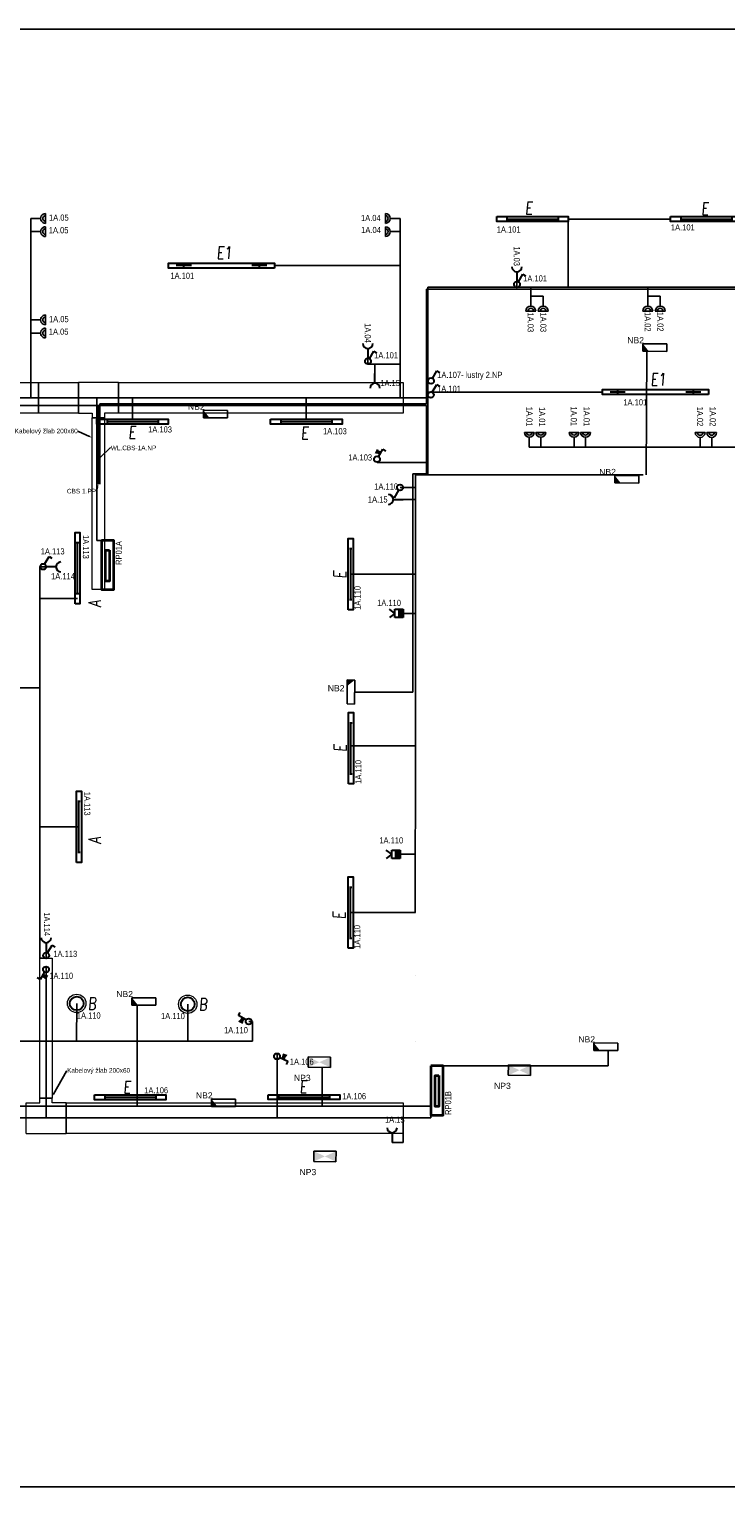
# Model space of a CAD drawing. Header units: millimetres. Extents: x 373037 to 682063, y 76092 to 274210.
# Tile 13 of 256: x 386352 to 397666, y 145492 to 169172. Entities that reach past the tile are written whole.
import ezdxf
from ezdxf import colors
from ezdxf.entities.mleader import LeaderData, LeaderLine
from ezdxf.enums import TextEntityAlignment as Align
from ezdxf.math import Vec2, Vec3

# ---------------------------------------------------------------- set-up
doc = ezdxf.new("R2010")
doc.units = ezdxf.units.MM
doc.header["$LTSCALE"] = 100
doc.layers.get('0').update_dxf_attribs({"linetype": 'CONTINUOUS'})
for name, color, linetype, lineweight in [('2DE_OBL', 97, 'CONTINUOUS', 30), ('2DE_OBL_L1', 91, 'CONTINUOUS', 30), ('CP_DETAL', 33, 'CONTINUOUS', 18), ('E_KABELOVY ŽLAB', 36, 'CONTINUOUS', 25), ('E_NOUZOVÉ+PP OSVĚTLENÍ', 60, 'CONTINUOUS', 25), ('E_ROZVADĚČE', 1, 'CONTINUOUS', 35), ('E_SVĚTLA POPIS', 130, 'CONTINUOUS', 30), ('E_VEDENÍ SILNOPROUD', 50, 'CONTINUOUS', 25), ('E_VEDENÍ_CBS', 214, 'CONTINUOUS', 25), ('E_VYPINACE', 170, 'CONTINUOUS', 30), ('E_ZÁSUVKY POPIS', 156, 'CONTINUOUS', 30), ('E_ZÁSUVKY-DVOJITE', 7, 'CONTINUOUS', 25), ('E_ZÁSUVKY.OST.+VYVODY', 11, 'CONTINUOUS', 30), ('E_ŽLABY', 40, 'CONTINUOUS', 15), ('U1 LIGHTING', 10, 'CONTINUOUS', 35)]:
    doc.layers.add(name, color=color, linetype=linetype, lineweight=lineweight)
for name, color, linetype in [('BEZPECNOSTNE SVETLA', 80, 'CONTINUOUS'), ('E_RÁM', 253, 'CONTINUOUS'), ('GC3_MEP_E_LV_SECURITY LIGHT', 80, 'CONTINUOUS'), ('PIKTOGRAMY', 210, 'CONTINUOUS'), ('ŽLAB', 7, 'CONTINUOUS')]:
    doc.layers.add(name, color=color, linetype=linetype)
doc.styles.add('ARIAL', font='arial.ttf')
doc.styles.add('CP_ATTR', font='ROMANS.SHX')
doc.styles.add('CS-ROMANS', font='romans.shx', dxfattribs={"width": 0.75, "oblique": 5})
doc.styles.get("Standard").update_dxf_attribs({"font": 'arial.ttf'})
doc.styles.add('V+P_01_B3_E_FP_001$0$BLOCK', font='romans.shx', dxfattribs={"width": 0.8})

# ---------------------------------------------------------------- blocks, each defined once
blk = doc.blocks.new('E')
at = {"layer": 'U1 LIGHTING', "style": 'CS-ROMANS', "oblique": 5, "width": 0.75}
blk.add_text('E', height=200, dxfattribs=at).set_placement((229480, 21709))
blk = doc.blocks.new('zasuvka_jednoducha')
at = {"color": 1, "lineweight": 30}
blk.add_line((19281, 12983), (19281, 13143), dxfattribs=at)
blk.add_arc((19281, 12903), 80, 0, 180, dxfattribs=at)
blk = doc.blocks.new('*U30')
at = {"color": 0, "linetype": 'ByBlock'}
for p, q in [((24, 249.57), (96, 374.28)), ((96, 374.28), (143.56, 346.82))]:
    blk.add_line(p, q, dxfattribs=at)
blk.add_circle((0, 208), 48, dxfattribs=at)
blk = doc.blocks.new('prepinas-svetel-jednoduchy')
at = {"layer": 'E_VYPINACE', "rotation": 89.99999999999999}
blk.add_blockref('*U30', (208, 2), dxfattribs=at)
blk = doc.blocks.new('*U24')
at = {"color": 0, "linetype": 'ByBlock'}
for p, q in [((24, 249.57), (96, 374.28)), ((96, 374.28), (143.56, 346.82))]:
    blk.add_line(p, q, dxfattribs=at)
blk.add_circle((0, 208), 48, dxfattribs=at)
blk = doc.blocks.new('tlacitko_prepinac_svetla')
at = {"layer": 'E_VYPINACE'}
for points in [[(16875, 8774), (16940, 8744)], [(16888, 8798), (16951, 8769)], [(16930, 8722), (16960, 8787)]]:
    blk.add_lwpolyline(points, dxfattribs=at)
at = {"layer": 'E_VYPINACE', "rotation": 180}
blk.add_blockref('*U24', (16937, 9090), dxfattribs=at)
blk = doc.blocks.new('*U32', base_point=(28429, 5840))
at = {"linetype": 'ByBlock'}
blk.add_hatch(color=0, dxfattribs=at).paths.add_polyline_path([(28362, 5840), (28497, 5840), (28497, 5772), (28362, 5772)])
at = {"color": 0, "linetype": 'ByBlock'}
for p, q in [((28429, 5907), (28362, 5997)), ((28429, 5907), (28497, 5997)), ((28362, 5907), (28497, 5907)), ((28362, 5772), (28362, 5907)), ((28362, 5840), (28497, 5840)), ((28497, 5772), (28362, 5772)), ((28497, 5907), (28497, 5772))]:
    blk.add_line(p, q, dxfattribs=at)
blk = doc.blocks.new('pohybove-cidlo-svetla')
at = {"layer": 'E_VYPINACE', "rotation": 180}
blk.add_blockref('*U32', (-1, 30), dxfattribs=at)
blk = doc.blocks.new('Rozvaděč')
at = {"layer": 'E_ROZVADĚČE'}
blk.add_lwpolyline([(2, 6), (802, 6), (802, 206), (2, 206), (2, 6)], dxfattribs=at)
blk.add_lwpolyline([(161, 134), (664, 134), (664, 73), (161, 73)], close=True, dxfattribs=at)
blk = doc.blocks.new('*U113')
for p, q in [((0, -250), (0, 250)), ((0, 250), (0, 250)), ((0, 250), (225, 250)), ((225, 325), (225, 325)), ((225, 325), (425, 325)), ((225, 250), (225, 325)), ((425, 325), (425, 325)), ((425, 250), (425, 325)), ((650, 250), (425, 250)), ((650, 250), (650, 250)), ((650, 250), (650, -250)), ((0, -250), (0, -250)), ((0, -250), (650, -250)), ((650, -250), (650, -250))]:
    blk.add_line(p, q)
at = {"style": 'CP_ATTR', "flags": 9}
for tag in ['NAME', 'PRODUCER', 'PRODUCT-TYPE', 'ARTICLE', 'FLOW', 'NUMBER', 'SYSTEM', 'FORM', 'SIZE', 'OTHER']:
    blk.add_attdef(tag, (0, 0), '', height=0.0001, dxfattribs=at)
blk = doc.blocks.new('*U114')
for p, q in [((0, -100), (0, 100)), ((0, 100), (2275, 100)), ((2275, 100), (2275, -100)), ((2275, -100), (0, -100))]:
    blk.add_line(p, q)
at = {"style": 'CP_ATTR', "flags": 9}
for tag in ['NAME', 'PRODUCER', 'PRODUCT-TYPE', 'ARTICLE', 'FLOW', 'NUMBER', 'SYSTEM', 'FORM', 'SIZE', 'OTHER']:
    blk.add_attdef(tag, (0, 0), '', height=0.0001, dxfattribs=at)
blk = doc.blocks.new('2DELLI009_CZ')
for p, q in [((-0.5, 0.1), (-0.5, -0.1)), ((-0.5, 0), (0.5, 0)), ((0.5, 0.1), (0.5, -0.1))]:
    blk.add_line(p, q)
blk.add_lwpolyline([(-0.7, 0.2), (0.7, 0.2), (0.7, -0.2), (-0.7, -0.2)], close=True)
at = {"linetype": 'ByBlock', "style": 'CP_ATTR', "flags": 9}
for tag, p in [('NAME', (-0.092, -0.018)), ('GROUP', (-0.092, -0.018)), ('NUMBER', (-0.092, -0.018)), ('PRODUCER', (-0.092, -0.018)), ('ARTICLE', (-0.092, -0.018)), ('CHARACTER', (-0.092, -0.018)), ('VOLTAGE', (-0.092, -0.019)), ('WEIGHT', (-0.092, -0.018)), ('OTHER', (-0.092, -0.018)), ('PRODUCT-TYPE', (-0.092, -0.019)), ('ORDER-NO', (-0.092, -0.019)), ('POWER', (-0.092, -0.019))]:
    blk.add_attdef(tag, text='', height=0.00005, dxfattribs=at).set_placement(p, align=Align.MIDDLE_LEFT)
blk = doc.blocks.new('*U91')
at = {"layer": 'E_NOUZOVÉ+PP OSVĚTLENÍ', "linetype": 'ByBlock'}
for p, q in [((-118, 196), (-122, -194)), ((2, 194), (-118, 196)), ((-2, -196), (2, 194)), ((-122, -194), (-2, -196))]:
    blk.add_line(p, q, dxfattribs=at)
at = {"layer": 'E_NOUZOVÉ+PP OSVĚTLENÍ'}
blk.add_solid([(2, 194), (-118, 196), (-119, 99)], dxfattribs=at)
at = {"layer": 'E_NOUZOVÉ+PP OSVĚTLENÍ', "style": 'ARIAL'}
blk.add_attdef('BEZ.SV', (52, -54), '', height=100, dxfattribs=at)
blk = doc.blocks.new('2DELPH010_CZ')
blk.add_ellipse((0, 0), major_axis=(-0.053, 0.053), ratio=1, start_param=3.926991, end_param=10.210176)
at = {"layer": 'CP_DETAL'}
blk.add_ellipse((0, 0), major_axis=(-0.0707, 0.0707), ratio=1, start_param=3.926991, end_param=10.210176, dxfattribs=at)
at = {"linetype": 'ByBlock', "style": 'CP_ATTR', "flags": 9}
for tag in ['NAME', 'GROUP', 'NUMBER', 'PRODUCER', 'ARTICLE', 'PRODUCT-TYPE', 'ORDER-NO', 'CHARACTER', 'POWER', 'VOLTAGE', 'WEIGHT', 'OTHER']:
    blk.add_attdef(tag, text='', height=0.00000005, dxfattribs=at).set_placement((0, 0), align=Align.MIDDLE_LEFT)
blk = doc.blocks.new('B')
at = {"layer": 'U1 LIGHTING', "style": 'CS-ROMANS', "oblique": 5, "width": 0.75}
blk.add_text('B', height=200, dxfattribs=at).set_placement((229480, 21709))
blk = doc.blocks.new('*U116')
for p, q in [((0, -250), (0, 250)), ((0, 250), (0, 250)), ((0, 250), (225, 250)), ((225, 325), (225, 325)), ((225, 325), (425, 325)), ((225, 250), (225, 325)), ((425, 325), (425, 325)), ((425, 250), (425, 325)), ((650, 250), (425, 250)), ((650, 250), (650, 250)), ((650, 250), (650, -250)), ((0, -250), (0, -250)), ((0, -250), (650, -250)), ((650, -250), (650, -250))]:
    blk.add_line(p, q)
at = {"style": 'CP_ATTR', "flags": 9}
for tag in ['NAME', 'PRODUCER', 'PRODUCT-TYPE', 'ARTICLE', 'FLOW', 'NUMBER', 'SYSTEM', 'FORM', 'SIZE', 'OTHER']:
    blk.add_attdef(tag, (0, 0), '', height=0.0001, dxfattribs=at)
blk = doc.blocks.new('*U117')
for p, q in [((0, -250), (0, 250)), ((0, 250), (7077, 250)), ((7077, 250), (7077, -250)), ((7077, -250), (0, -250))]:
    blk.add_line(p, q)
at = {"style": 'CP_ATTR', "flags": 9}
for tag in ['NAME', 'PRODUCER', 'PRODUCT-TYPE', 'ARTICLE', 'FLOW', 'NUMBER', 'SYSTEM', 'FORM', 'SIZE', 'OTHER']:
    blk.add_attdef(tag, (0, 0), '', height=0.0001, dxfattribs=at)
blk = doc.blocks.new('*U118')
for p, q in [((0, -250), (0, 250)), ((0, 250), (650, 250)), ((650, 250), (650, -250)), ((650, -250), (0, -250))]:
    blk.add_line(p, q)
at = {"linetype": 'ByBlock', "style": 'CP_ATTR', "flags": 9}
for tag in ['NAME', 'PRODUCER', 'PRODUCT-TYPE', 'ARTICLE', 'FLOW', 'NUMBER', 'SYSTEM', 'FORM', 'SIZE', 'OTHER']:
    blk.add_attdef(tag, (0, 0), '', height=0.0001, dxfattribs=at)
blk = doc.blocks.new('*U119')
for p, q in [((0, -100), (0, 100)), ((0, 100), (2790, 100)), ((2790, 100), (2790, -100)), ((2790, -100), (0, -100))]:
    blk.add_line(p, q)
at = {"linetype": 'ByBlock', "style": 'CP_ATTR', "flags": 9}
for tag in ['NAME', 'PRODUCER', 'PRODUCT-TYPE', 'ARTICLE', 'FLOW', 'NUMBER', 'SYSTEM', 'FORM', 'SIZE', 'OTHER']:
    blk.add_attdef(tag, (0, 0), '', height=0.0001, dxfattribs=at)
blk = doc.blocks.new('*U120')
for p, q in [((0, -250), (0, 250)), ((0, 250), (4625, 250)), ((4625, 250), (4625, -250)), ((4625, -250), (0, -250))]:
    blk.add_line(p, q)
at = {"style": 'CP_ATTR', "flags": 9}
for tag in ['NAME', 'PRODUCER', 'PRODUCT-TYPE', 'ARTICLE', 'FLOW', 'NUMBER', 'SYSTEM', 'FORM', 'SIZE', 'OTHER']:
    blk.add_attdef(tag, (0, 0), '', height=0.0001, dxfattribs=at)
blk = doc.blocks.new('*U121')
for p, q in [((0, -250), (0, 250)), ((0, 250), (5475, 250)), ((5475, 250), (5475, -250)), ((5475, -250), (0, -250))]:
    blk.add_line(p, q)
at = {"style": 'CP_ATTR', "flags": 9}
for tag in ['NAME', 'PRODUCER', 'PRODUCT-TYPE', 'ARTICLE', 'FLOW', 'NUMBER', 'SYSTEM', 'FORM', 'SIZE', 'OTHER']:
    blk.add_attdef(tag, (0, 0), '', height=0.0001, dxfattribs=at)
blk = doc.blocks.new('2DELLI018_CZ')
for p, q in [((-0.6, 0), (-0.4, 0)), ((-0.5, 0.1), (-0.5, -0.1)), ((0.4, 0), (0.6, 0)), ((0.5, 0.1), (0.5, -0.1))]:
    blk.add_line(p, q)
blk.add_lwpolyline([(-0.7, 0.2), (0.7, 0.2), (0.7, -0.2), (-0.7, -0.2)], close=True)
at = {"linetype": 'ByBlock', "style": 'CP_ATTR', "flags": 9}
for tag, p in [('NAME', (-0.092, -0.018)), ('GROUP', (-0.092, -0.018)), ('NUMBER', (-0.092, -0.018)), ('PRODUCER', (-0.092, -0.018)), ('ARTICLE', (-0.092, -0.018)), ('CHARACTER', (-0.092, -0.018)), ('VOLTAGE', (-0.092, -0.019)), ('WEIGHT', (-0.092, -0.018)), ('OTHER', (-0.092, -0.018)), ('PRODUCT-TYPE', (-0.092, -0.019)), ('ORDER-NO', (-0.092, -0.019)), ('POWER', (-0.092, -0.019))]:
    blk.add_attdef(tag, text='', height=0.00005, dxfattribs=at).set_placement(p, align=Align.MIDDLE_LEFT)
blk = doc.blocks.new('E1')
at = {"layer": 'U1 LIGHTING', "style": 'CS-ROMANS', "oblique": 5, "width": 0.75}
blk.add_text('E1', height=200, dxfattribs=at).set_placement((229480, 21709))
blk = doc.blocks.new('A$C3423193F')
at = {"color": 1, "linetype": 'ByBlock'}
for p, q in [((80, 240), (0, 240)), ((80, 240), (160, 240)), ((80, 160), (80, 0))]:
    blk.add_line(p, q, dxfattribs=at)
for radius in [80, 45.2]:
    blk.add_arc((80, 240), radius, 180, 0, dxfattribs=at)
blk = doc.blocks.new('*U89')
at = {"layer": 'E_NOUZOVÉ+PP OSVĚTLENÍ', "linetype": 'ByBlock'}
for p, q in [((135, 59), (-255, 61)), ((-255, 61), (-255, -59)), ((135, -61), (135, 59)), ((-255, -59), (135, -61))]:
    blk.add_line(p, q, dxfattribs=at)
at = {"layer": 'E_NOUZOVÉ+PP OSVĚTLENÍ'}
blk.add_solid([(-255, 61), (-255, -59), (-158, -60)], dxfattribs=at)
at = {"layer": 'E_NOUZOVÉ+PP OSVĚTLENÍ', "style": 'ARIAL'}
blk.add_attdef('BEZ.SV', (52, -54), '', height=100, dxfattribs=at)
blk = doc.blocks.new('V+P_01_B3_E_FP_001$0$E-LI-35')
at = {"layer": 'E_NOUZOVÉ+PP OSVĚTLENÍ', "linetype": 'ByBlock'}
for p, q in [((-10.9, -1.9), (10.9, -1.9)), ((-10.9, -12.1), (-10.9, -1.9)), ((-10.9, -12.1), (10.9, -12.1)), ((10.9, -1.9), (10.9, -12.1))]:
    blk.add_line(p, q, dxfattribs=at)
at = {"layer": 'E_NOUZOVÉ+PP OSVĚTLENÍ'}
blk.add_solid([(-10.9, -12.1), (-10.9, -1.9), (10.9, -1.9), (10.9, -12.1)], dxfattribs=at)
at = {"layer": 'E_NOUZOVÉ+PP OSVĚTLENÍ', "style": 'V+P_01_B3_E_FP_001$0$BLOCK', "width": 0.8, "flags": 8}
for tag, p in [('DIVERS.1', (-17.9, -2.1)), ('DIVERS.2', (-16.4, -12))]:
    blk.add_attdef(tag, text='', height=7.25, dxfattribs=at).set_placement(p, align=Align.RIGHT)
at = {"layer": 'E_NOUZOVÉ+PP OSVĚTLENÍ', "style": 'V+P_01_B3_E_FP_001$0$BLOCK', "width": 0.8}
for tag, p, height, flags in [('BLOCKNAME', (-6.8, -1.4), 2.54, 3), ('LEISTUNG', (13.3, -12), 7.25, 8)]:
    blk.add_attdef(tag, p, '', height=height, dxfattribs=dict(at, flags=flags))
blk.add_attdef('STROMKREIS', text='', height=7.25, dxfattribs=at).set_placement((-11.8, -23.8), align=Align.BOTTOM_CENTER)
blk = doc.blocks.new('*U237')
at = {"layer": 'GC3_MEP_E_LV_SECURITY LIGHT', "xscale": 16.54563019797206, "yscale": 16.54563022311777, "zscale": 16.54563022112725, "rotation": 359.5491898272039}
blk.add_blockref('V+P_01_B3_E_FP_001$0$E-LI-35', (1, 116), dxfattribs=at)
at = {"layer": 'PIKTOGRAMY', "style": 'ARIAL'}
blk.add_attdef('PIKTOGRAM', (162, -40), '', height=100, dxfattribs=at)
blk = doc.blocks.new('A')
at = {"layer": 'U1 LIGHTING', "style": 'CS-ROMANS', "oblique": 5, "width": 0.75}
blk.add_text('A', height=200, dxfattribs=at).set_placement((229480, 21709))

msp = doc.modelspace()

# ---------------------------------------------------------------- linework, layer by layer
at = {"layer": 'E_RÁM', "color": 252, "true_color": 0x939598}
msp.add_lwpolyline([(399617, 145492), (373037, 145492), (373037, 169172), (399617, 169172)], close=True, dxfattribs=at)
at = {"layer": 'E_VEDENÍ SILNOPROUD'}
for p, q in [((386377, 166097), (386377, 163182)), ((392377, 166097), (392377, 163182)), ((396768, 166088), (395106, 166087)), ((395106, 166087), (395107, 164982)), ((390337, 165332), (392377, 165332)), ((394272, 165071), (394272, 164980)), ((392827, 164982), (392827, 163182)), ((392827, 164982), (398677, 164982)), ((394498, 164832), (394498, 164982)), ((394699, 164832), (394498, 164832)), ((396398, 164832), (396398, 164982)), ((396600, 164832), (396398, 164832)), ((391852, 163822), (391852, 163732)), ((391852, 163732), (392377, 163732)), ((391967, 163581), (391967, 163732)), ((379001, 163182), (392827, 163182)), ((387452, 163182), (387452, 160867)), ((388031, 162836), (388031, 163182)), ((390853, 162837), (390853, 163182)), ((395664, 163276), (392827, 163276)), ((392827, 162095), (392827, 163182)), ((398677, 162382), (394474, 162382)), ((392827, 162132), (392002, 162132)), ((392827, 161932), (392827, 162095)), ((392627, 157532), (392627, 161932)), ((392627, 161932), (392827, 161932)), ((392377, 161727), (392627, 161727)), ((392427, 161532), (392627, 161532)), ((387452, 160867), (387527, 160867)), ((386527, 159922), (386527, 160438)), ((386627, 160437), (386527, 160438)), ((391574, 160320), (392627, 160320)), ((386527, 159922), (387137, 159922)), ((386527, 159922), (386527, 156216)), ((392426, 159682), (392627, 159682)), ((385509, 158472), (386527, 158472)), ((392627, 157532), (391577, 157532)), ((392627, 157532), (392622, 154821)), ((387161, 156216), (386527, 156216)), ((386527, 156216), (386527, 154082)), ((392376, 155768), (392627, 155768)), ((391572, 154821), (392627, 154821)), ((386627, 154082), (386628, 154173)), ((386527, 154082), (386627, 154082)), ((386627, 151490), (386627, 153932)), ((387124, 153346), (387121, 152732)), ((388927, 153332), (388927, 152732)), ((389977, 153054), (389917, 153054)), ((389977, 152732), (389977, 153054)), ((385615, 152732), (386527, 152732)), ((388927, 152732), (386527, 152732)), ((388927, 152732), (389977, 152732)), ((390377, 152535), (390377, 151490)), ((392627, 152732), (392627, 152732)), ((379001, 151485), (392877, 151485)), ((392427, 151084), (392427, 151485)), ((392877, 151485), (392877, 151532)), ((392245, 151084), (392427, 151084))]:
    msp.add_line(p, q, dxfattribs=at)
at = {"layer": 'E_VEDENÍ_CBS', "color": 241, "true_color": 0xf7abae}
for p, q in [((392802, 163083), (392802, 164949)), ((392802, 164949), (398316, 164949)), ((387500, 161779), (387500, 163083)), ((387500, 163083), (392802, 163083))]:
    msp.add_line(p, q, dxfattribs=at)
at = {"layer": 'E_VEDENÍ_CBS'}
for p, q in [((396383, 163940), (396373, 161932)), ((379199, 163057), (392512, 163057)), ((387477, 161782), (387477, 163057)), ((392583, 163057), (392512, 163057)), ((392583, 163057), (392802, 163057)), ((392802, 163057), (392802, 161950)), ((392583, 158404), (392583, 161950)), ((392802, 161950), (392583, 161950)), ((396324, 161932), (392802, 161932)), ((391636, 158404), (392583, 158404)), ((392627, 153798), (392627, 153798)), ((388104, 153317), (388104, 151674)), ((395754, 152332), (395755, 152582)), ((391112, 152306), (391112, 151674)), ((392877, 151674), (392877, 152332)), ((392877, 152332), (395754, 152332)), ((379199, 151674), (391112, 151674)), ((391112, 151674), (392877, 151674))]:
    msp.add_line(p, q, dxfattribs=at)
at = {"layer": 'E_ŽLABY'}
msp.add_line((391579, 159738), (391579, 159732), dxfattribs=at)

# ---------------------------------------------------------------- block references
for p in [(159915, 143730), (166962, 141674)]:
    msp.add_blockref('E1', p)
for p, rotation in [((387520, 160869), 270), ((392870, 152334), 269.9999999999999)]:
    msp.add_blockref('Rozvaděč', p, dxfattribs=dict(rotation=rotation))
at = {"layer": '2DE_OBL', "xscale": 1228.571428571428, "yscale": 200, "zscale": 1000, "rotation": 180}
for p in [(389477, 165332), (396524, 163276)]:
    msp.add_blockref('2DELLI018_CZ', p, dxfattribs=at)
at = {"layer": '2DE_OBL', "xscale": 1500, "yscale": 1500, "zscale": 252.5252525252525}
for p in [(387124, 153346), (388927, 153332)]:
    msp.add_blockref('2DELPH010_CZ', p, dxfattribs=at)
at = {"layer": '2DE_OBL_L1', "xscale": 828.5714285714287, "yscale": 200, "zscale": 1000}
for p in [(394526, 166087), (397348, 166088), (388031, 162796), (390853, 162797), (387993, 151821), (390815, 151822)]:
    msp.add_blockref('2DELLI009_CZ', p, dxfattribs=at)
at = {"layer": '2DE_OBL_L1', "xscale": 828.5714285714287, "yscale": 200, "zscale": 1000, "rotation": 90}
for p in [(387137, 160418), (391574, 160320), (391577, 157491), (387161, 156216), (391572, 154821)]:
    msp.add_blockref('2DELLI009_CZ', p, dxfattribs=at)
at = {"layer": 'BEZPECNOSTNE SVETLA'}
ref = msp.add_blockref('*U89', (396573, 163999), dxfattribs=at)
ref.add_attrib('BEZ.SV', 'NB2', (396065, 164069), dxfattribs={"layer": 'E_NOUZOVÉ+PP OSVĚTLENÍ', "height": 100, "style": 'ARIAL'})
ref = msp.add_blockref('*U89', (389438, 162919), dxfattribs=at)
ref.add_attrib('BEZ.SV', 'NB2', (388930, 162989), dxfattribs={"layer": 'E_NOUZOVÉ+PP OSVĚTLENÍ', "height": 100, "style": 'ARIAL'})
ref = msp.add_blockref('*U89', (396117, 161859), dxfattribs=at)
ref.add_attrib('BEZ.SV', 'NB2', (395609, 161929), dxfattribs={"layer": 'E_NOUZOVÉ+PP OSVĚTLENÍ', "height": 100, "style": 'ARIAL'})
ref = msp.add_blockref('*U89', (388276, 153377), dxfattribs=at)
ref.add_attrib('BEZ.SV', 'NB2', (387767, 153447), dxfattribs={"layer": 'E_NOUZOVÉ+PP OSVĚTLENÍ', "height": 100, "style": 'ARIAL'})
ref = msp.add_blockref('*U89', (395778, 152642), dxfattribs=at)
ref.add_attrib('BEZ.SV', 'NB2', (395270, 152712), dxfattribs={"layer": 'E_NOUZOVÉ+PP OSVĚTLENÍ', "height": 100, "style": 'ARIAL'})
ref = msp.add_blockref('*U89', (389568, 151731), dxfattribs=at)
ref.add_attrib('BEZ.SV', 'NB2', (389060, 151801), dxfattribs={"layer": 'E_NOUZOVÉ+PP OSVĚTLENÍ', "height": 100, "style": 'ARIAL'})
at = {"layer": 'E_NOUZOVÉ+PP OSVĚTLENÍ'}
ref = msp.add_blockref('*U91', (391636, 158404), dxfattribs=at)
ref.add_attrib('BEZ.SV', 'NB2', (391201, 158416), dxfattribs={"height": 100, "style": 'ARIAL'})
at = {"layer": 'E_VEDENÍ_CBS', "rotation": 90}
for p in [(409224, -69697), (409224, -73544)]:
    msp.add_blockref('A', p, dxfattribs=at)
at = {"layer": 'E_VYPINACE'}
for p, rotation in [((394272, 165025), 270), ((391852, 163777), 270), ((392873, 163231), 270), ((392873, 163231), 270), ((392876, 163458), 270), ((392377, 161727), 89.99999999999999)]:
    msp.add_blockref('prepinas-svetel-jednoduchy', p, dxfattribs=dict(at, rotation=rotation))
at = {"layer": 'E_ZÁSUVKY-DVOJITE', "xscale": -1}
for p, rotation in [((386377, 166017), 269.9999999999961), ((386377, 165803), 269.9999999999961), ((394418, 164832), 180), ((394619, 164832), 180), ((396318, 164832), 180), ((396520, 164832), 180), ((386377, 164369), 269.9999999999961), ((386377, 164155), 269.9999999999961)]:
    msp.add_blockref('A$C3423193F', p, dxfattribs=dict(at, rotation=rotation))
at = {"layer": 'E_ZÁSUVKY-DVOJITE', "rotation": 89.99999999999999}
for p in [(392377, 166017), (392377, 165803)]:
    msp.add_blockref('A$C3423193F', p, dxfattribs=at)
at = {"layer": 'E_ZÁSUVKY-DVOJITE'}
for p in [(394394, 162382), (394394, 162382), (394581, 162382), (394581, 162382), (395120, 162382), (395307, 162382), (397169, 162380), (397169, 162380), (397356, 162380), (397356, 162380)]:
    msp.add_blockref('A$C3423193F', p, dxfattribs=at)
at = {"layer": 'E_ZÁSUVKY.OST.+VYVODY', "color": 1}
for name, p, rotation in [('zasuvka_jednoducha', (413553, 178214), 180), ('zasuvka_jednoducha', (411133, 176966), 180), ('tlacitko_prepinac_svetla', (408938, 171067), 180), ('zasuvka_jednoducha', (379283, 180813), 270), ('zasuvka_jednoducha', (399770, 141156), 89.99999999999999), ('zasuvka_jednoducha', (405909, 167315), 180), ('tlacitko_prepinac_svetla', (381035, 169990), 270), ('tlacitko_prepinac_svetla', (400701, 136388), 94.99999999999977), ('zasuvka_jednoducha', (411527, 164228), 180)]:
    msp.add_blockref(name, p, dxfattribs=dict(at, rotation=rotation))
for name, p in [('zasuvka_jednoducha', (372686, 150437)), ('tlacitko_prepinac_svetla', (369689, 145016))]:
    msp.add_blockref(name, p, dxfattribs=at)
at = {"layer": 'E_ŽLABY'}
for name, p, rotation in [('*U117', (386502, 163182), 180), ('*U118', (387152, 163182), 180), ('*U119', (387477, 162857), 270), ('*U114', (386627, 151806), 90)]:
    msp.add_blockref(name, p, dxfattribs=dict(at, rotation=rotation))
at = {"layer": 'E_ŽLABY', "zscale": 50, "rotation": 180}
msp.add_blockref('*U116', (387802, 163182), dxfattribs=at)
at = {"layer": 'E_ŽLABY'}
for name, p in [('*U120', (387802, 163182)), ('B', (157824, 131534)), ('B', (159627, 131520)), ('*U121', (386952, 151481))]:
    msp.add_blockref(name, p, dxfattribs=at)
at = {"layer": 'E_ŽLABY', "zscale": 50}
msp.add_blockref('*U113', (386302, 151481), dxfattribs=at)
at = {"layer": 'PIKTOGRAMY'}
ref = msp.add_blockref('*U237', (391064, 152390), dxfattribs=at)
ref.add_attrib('PIKTOGRAM', 'NP3', (390652, 152086), dxfattribs={"layer": 'E_NOUZOVÉ+PP OSVĚTLENÍ', "height": 100, "style": 'ARIAL'})
ref = msp.add_blockref('*U237', (394314, 152260), dxfattribs=at)
ref.add_attrib('PIKTOGRAM', 'NP3', (393902, 151956), dxfattribs={"layer": 'E_NOUZOVÉ+PP OSVĚTLENÍ', "height": 100, "style": 'ARIAL'})
ref = msp.add_blockref('*U237', (391154, 150860), dxfattribs=at)
ref.add_attrib('PIKTOGRAM', 'NP3', (390742, 150556), dxfattribs={"layer": 'E_NOUZOVÉ+PP OSVĚTLENÍ', "height": 100, "style": 'ARIAL'})
at = {"layer": 'U1 LIGHTING'}
for p in [(164925, 144458), (167784, 144449), (158483, 140815), (161286, 140801), (158399, 130176), (161262, 130182)]:
    msp.add_blockref('E', p, dxfattribs=at)
at = {"layer": 'U1 LIGHTING', "rotation": 90}
for p in [(413209, -69231), (413216, -72048), (413199, -74766)]:
    msp.add_blockref('E', p, dxfattribs=at)
at = {"layer": 'ŽLAB'}
for name, p, rotation in [('prepinas-svetel-jednoduchy', (386577, 160440), 270), ('pohybove-cidlo-svetla', (392328, 159681), 269.9999999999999), ('pohybove-cidlo-svetla', (392278, 155767), 269.9999999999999), ('prepinas-svetel-jednoduchy', (386626, 154125), 270)]:
    msp.add_blockref(name, p, dxfattribs=dict(at, rotation=rotation))

# ---------------------------------------------------------------- texts
at = {"layer": 'E_SVĚTLA POPIS', "width": 0.8}
for s, p in [('1A.101', (396774, 165902)), ('1A.101', (393945, 165868)), ('1A.101', (388645, 165116)), ('1A.101', (394375, 165073)), ('1A.101', (391955, 163825)), ('1A.107- lustry 2.NP', (392979, 163506)), ('1A.101', (392976, 163279)), ('1A.101', (392976, 163279)), ('1A.101', (396002, 163061)), ('1A.103', (388284, 162620)), ('1A.103', (391123, 162591)), ('1A.103', (391534, 162165)), ('1A.110', (391956, 161693)), ('1A.113', (386540, 160639)), ('1A.110', (392003, 159802)), ('1A.110', (392039, 155944)), ('1A.113', (386745, 154100)), ('1A.110', (386679, 153744)), ('1A.110', (387126, 153099)), ('1A.110', (388493, 153090)), ('1A.110', (389517, 152862)), ('1A.106', (390585, 152349)), ('1A.106', (388221, 151884)), ('1A.106', (391436, 151789))]:
    msp.add_text(s, height=100, dxfattribs=at).set_placement(p)
for s, rotation, p in [('1A.113', 270, (387224, 160955)), ('1A.110', 90, (391734, 159740)), ('1A.110', 90, (391747, 156913)), ('1A.113', 270, (387246, 156784)), ('1A.110', 90, (391728, 154232))]:
    msp.add_text(s, height=100, rotation=rotation, dxfattribs=at).set_placement(p)
at = {"layer": 'E_ZÁSUVKY POPIS', "width": 0.8}
for s, p in [('1A.05', (386674, 166061)), ('1A.04', (391741, 166055)), ('1A.05', (386671, 165856)), ('1A.04', (391744, 165860)), ('1A.05', (386674, 164412)), ('1A.05', (386671, 164208)), ('1A.15', (392054, 163374)), ('1A.15', (391853, 161482)), ('1A.114', (386708, 160235)), ('1A.15', (392130, 151408))]:
    msp.add_text(s, height=100, dxfattribs=at).set_placement(p)
for s, p in [('1A.03', (394222, 165644)), ('1A.04', (391801, 164396)), ('1A.03', (394446, 164569)), ('1A.03', (394652, 164570)), ('1A.02', (396347, 164578)), ('1A.02', (396553, 164579)), ('1A.01', (394426, 163038)), ('1A.01', (394632, 163034)), ('1A.01', (395148, 163043)), ('1A.01', (395355, 163040)), ('1A.02', (397197, 163040)), ('1A.02', (397197, 163040)), ('1A.02', (397404, 163038)), ('1A.02', (397404, 163038)), ('1A.114', (386591, 154826))]:
    msp.add_text(s, height=100, rotation=270, dxfattribs=at).set_placement(p)
at = {"layer": 'E_ZÁSUVKY POPIS', "color": 242, "true_color": 0xcd2027, "width": 0.8}
for s, p in [('RP01A', (387856, 160469)), ('RP01B', (393206, 151534))]:
    msp.add_text(s, height=100, rotation=90, dxfattribs=at).set_placement(p)

# ---------------------------------------------------------------- leaders
at = {"layer": 'E_KABELOVY ŽLAB'}
ml = msp.add_multileader_mtext('Standard', dxfattribs=at)
ml.set_content('Kabelový žlab 200x60', color=256, style='ARIAL')
ml.set_leader_properties()
ml.build(insert=Vec2(0, 0))
ml.multileader.update_dxf_attribs({"arrow_head_size": 50})
ctx = ml.context
ctx.base_point, ctx.char_height, ctx.arrow_head_size, ctx.plane_origin = Vec3(386126, 162634), 75, 50, Vec3(385870, 162204)
ctx.text_align_type = 2
notes = []
notes.append((ctx, [(1, (1, 1, 0), (387151, 162634), (-1, 0), 8, [(0, [(387377, 162535)], 0, [])])]))
ctx.mtext.insert, ctx.mtext.alignment, ctx.mtext.flow_direction = Vec3(387141, 162682), 3, 5
ml = msp.add_multileader_mtext('Standard', dxfattribs=at)
ml.set_content('Kabelový žlab 200x60', color=256, style='ARIAL')
ml.set_leader_properties()
ml.build(insert=Vec2(0, 0))
ml.multileader.update_dxf_attribs({"arrow_head_size": 50})
ctx = ml.context
ctx.base_point, ctx.char_height, ctx.arrow_head_size, ctx.plane_origin = Vec3(386965, 152246), 75, 50, Vec3(386709, 151817)
notes.append((ctx, [(0, (1, 1, 0), (386957, 152246), (1, 0), 8, [(0, [(386721, 151826)], 0, [])])]))
ctx.mtext.insert, ctx.mtext.flow_direction = Vec3(386967, 152295), 5
at = {"layer": 'E_VEDENÍ_CBS'}
ml = msp.add_multileader_mtext('Standard', dxfattribs=at)
ml.set_content('WL.CBS-1A.NP', color=256, style='ARIAL')
ml.set_leader_properties()
ml.build(insert=Vec2(0, 0))
ml.multileader.update_dxf_attribs({"arrow_head_size": 50})
ctx = ml.context
ctx.base_point, ctx.char_height, ctx.arrow_head_size, ctx.plane_origin = Vec3(387675, 162369), 75, 50, Vec3(388177, 162173)
notes.append((ctx, [(0, (1, 1, 0), (387667, 162369), (1, 0), 8, [(0, [(387474, 162182)], 0, [])])]))
ctx.mtext.insert, ctx.mtext.flow_direction = Vec3(387677, 162407), 5
ml = msp.add_multileader_mtext('Standard', dxfattribs=at)
ml.set_content('CBS 1.PP', color=256, style='ARIAL')
ml.set_leader_properties()
ml.build(insert=Vec2(0, 0))
ml.multileader.update_dxf_attribs({"arrow_head_size": 50})
ctx = ml.context
ctx.base_point, ctx.char_height, ctx.arrow_head_size, ctx.plane_origin = Vec3(386973, 161667), 75, 50, Vec3(387475, 161471)
ctx.text_align_type = 2
notes.append((ctx, [(0, (1, 1, 0), (387447, 161667), (-1, 0), 8, [(0, [(387476, 161783)], 0, [])])]))
ctx.mtext.insert, ctx.mtext.alignment, ctx.mtext.flow_direction = Vec3(387437, 161705), 3, 5
for ctx, leaders in notes:
    for number, flags, end, landing, length, lines in leaders:
        leader = LeaderData()
        leader.index, (leader.has_last_leader_line, leader.has_dogleg_vector, leader.attachment_direction) = number, flags
        leader.last_leader_point, leader.dogleg_vector, leader.dogleg_length = Vec3(end), Vec3(landing), length
        for number, points, colour, breaks in lines:
            line = LeaderLine()
            line.index, line.vertices, line.color, line.breaks = number, Vec3.list(points), colors.encode_raw_color(colour), breaks
            leader.lines.append(line)
        ctx.leaders.append(leader)

doc.saveas('drawing.dxf')
